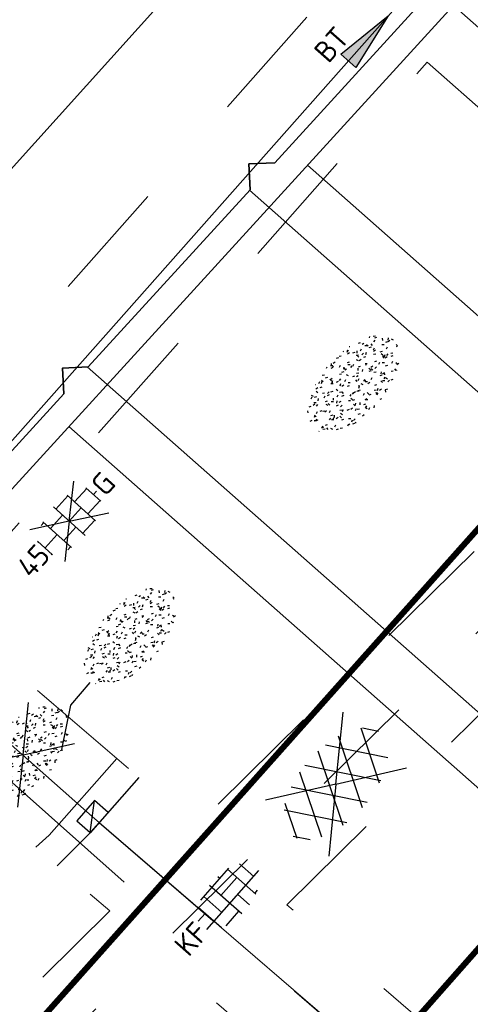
# Model space of a CAD drawing. Header units: metres. Extents: x 113080 to 114329, y 482672 to 483852.
# Tile 23 of 55: x 113651.9 to 113659.4, y 483316.3 to 483332.72. Entities that reach past the tile are written whole.
import ezdxf
from ezdxf.enums import TextEntityAlignment as Align

# ---------------------------------------------------------------- set-up
doc = ezdxf.new("R2010")
doc.units = ezdxf.units.M
for name, pattern in [('RI-GWA', [18.45, 6, -1.8, 1.75, -1.8, 1.75, -1.8, 1.75, -1.8]), ('RI-HWA_KOLKAANSLUITING', [4.3, 2.5, -1.8]), ('VH-LEICON-V', [27, 15, -2, 1, -2, 2, -2, 1, -2]), ('VW-1-1_STREEP', [2, 1, -1]), ('XX-HIDDEN', [4, 2, -2])]:
    doc.linetypes.add(name, pattern=pattern)
for name, color, linetype, lineweight in [('B-WE-GR-GRAS-S', 252, 'Continuous', 25), ('B-WE-RI-HWA_KOLK-S', 252, 'Continuous', 25), ('B-WE-VW-MARKERING_LANGS_STREEP_11_010-G', 252, 'VW-1-1_STREEP', 13), ('N-WE-GR-GRAS-S', 60, 'Continuous', 25), ('N-WE-KW-KUNSTWERK_BRUG-G', 7, 'Continuous', 35), ('N-WE-VH-KANTOPSLUITING_VOORKANTBAND-G', 50, 'Continuous', 25), ('N-WE-VH-VERHARDING_BETONSTRAATSTEEN-S', 210, 'Continuous', 25), ('N-WE-VH-VERHARDING_TEGEL-S', 50, 'Continuous', 25), ('N-WE-VW-MARKERING_LANGS_STREEP_11_010-G', 7, 'VW-1-1_STREEP', 13), ('V-WE-GR-GRAS-S', 7, 'Continuous', 25), ('V-WE-VH-KANTOPSLUITING_LEICONBLOK-G', 130, 'VH-LEICON-V', 18), ('V-WE-VH-MATERIAALGRENS-G', 7, 'XX-HIDDEN', 18), ('V-WE-VH-VERHARDING_ASFALT-S', 7, 'Continuous', 25), ('V-WE-VH-VERHARDING_TEGEL-S', 10, 'Continuous', 25), ('V-WE-VW-MARKERING_LANGS_STREEP_11_010-G', 7, 'VW-1-1_STREEP-V', 13), ('X-XX-AL-WERKGRENS-G', 7, 'XX-WERKGRENS', 25)]:
    doc.layers.add(name, color=color, linetype=linetype, lineweight=lineweight)
for name, color, linetype, lineweight, true_color in [('N-WE-RI-GWA_TRANSPORTLEIDING-G', 30, 'RI-GWA', 35, 0xff7f00), ('N-WE-RI-HWA_KOLKAANSLUITING-G', 150, 'RI-HWA_KOLKAANSLUITING', 25, 0x007fff), ('V-WE-RI-GWA_STROOMRICHTING-S', 30, 'Continuous', 25, 0xff7f00), ('V-WE-RI-GWA_TRANSPORTLEIDING-G', 30, 'RI-GWA-V', 35, 0xff7f00), ('V-WE-RI-HWA_KOLKAANSLUITING-G', 150, 'RI-HWA_KOLKAANSLUITING-V', 18, 0x007fff)]:
    doc.layers.add(name, color=color, linetype=linetype, lineweight=lineweight, true_color=true_color)
doc.styles.add('NLCS-ISO', font='NLCS-ISO.ttf')
doc.linetypes.add('RI-GWA-V', pattern='A,3,[24,NLCS.SHX,S=1,R=0,X=0,Y=0],3,-3', length=9)
doc.linetypes.add('RI-HWA_KOLKAANSLUITING-V', pattern='A,1.25,[24,NLCS.SHX,S=0.5,R=0,X=0,Y=0],1.25,-1.8,1.8,-1.8,1.8,-1.8,1.8,-1.8', length=15.1)
doc.linetypes.add('VW-1-1_STREEP-V', pattern='A,1,-1,1,-1,0.5,[24,NLCS.SHX,S=0.5,R=0,X=0,Y=0],0.5,-1', length=6)
doc.linetypes.add('XX-WERKGRENS', pattern='A,0,[137,NLCS.SHX,S=0.5,R=0,X=0,Y=0],-30', length=30)

# ---------------------------------------------------------------- blocks, each defined once
blk = doc.blocks.new('*U133')
at = {"ltscale": 0.1}
blk.add_hatch(color=256, dxfattribs=at).paths.add_polyline_path([(2.5, 0), (-2.5, -0.833), (-2.5, 0.833)])
at = {"ltscale": 0.1, "flags": 128}
blk.add_lwpolyline([(2.5, 0), (-2.5, -0.833), (-2.5, 0.833)], close=True, dxfattribs=at)
at = {"ltscale": 0.1, "style": 'NLCS-ISO'}
for tag, p in [('MAT', (-1, 0.5)), ('BOBL', (-94.624, 0))]:
    blk.add_attdef(tag, text='', height=1.8, dxfattribs=at).set_placement(p, align=Align.BOTTOM_RIGHT)
for tag, p in [('DIA', (1, 0.5)), ('BOBR', (89.5, -3.24))]:
    blk.add_attdef(tag, text='', height=1.8, dxfattribs=at).set_placement(p, align=Align.BOTTOM_LEFT)
blk.add_attdef('JVA', text='', height=1.8, dxfattribs=at).set_placement((0, -1), align=Align.TOP_CENTER)
blk = doc.blocks.new('B-SRI-KOLK_TROTTOIR-SO')
blk.add_line((-1.125, 0), (1.125, 1.5))
at = {"flags": 128}
blk.add_lwpolyline([(-1.125, 0), (1.125, 0), (1.125, 1.5), (-1.125, 1.5)], close=True, dxfattribs=at)
blk = doc.blocks.new('V-SVH-ASFALT-SO')
for q in [(-4.895, 3.524), (4.895, 3.524), (-4.895, -3.524), (4.895, -3.524)]:
    blk.add_line((0, 0), q)
at = {"ltscale": 0.1}
for p, q in [((-4.1, -2.049), (-1.243, 2.9)), ((0.564, -2.958), (-2.659, 2.624)), ((-2.19, -2.741), (1.077, 2.919)), ((2.677, -2.619), (-0.543, 2.959)), ((-0.015, -2.973), (3.131, 2.476)), ((4.511, -1.795), (1.853, 2.809)), ((-5.554, -0.567), (-4.018, 2.093)), ((-1.829, -2.813), (-4.496, 1.805)), ((2.466, -2.676), (4.88, 1.505)), ((5.638, 0.254), (4.956, 1.435)), ((-4.91, -1.477), (-5.645, -0.205))]:
    blk.add_line(p, q, dxfattribs=at)
at = {"style": 'NLCS-ISO'}
blk.add_attdef('KLEUR', text='', height=1.8, dxfattribs=at).set_placement((7.295, 0), align=Align.MIDDLE_LEFT)
at = {"style": 'NLCS-ISO', "flags": 1}
blk.add_attdef('FUNCTIE', text='', height=1.8, dxfattribs=at).set_placement((0.116, -3.585), align=Align.MIDDLE_CENTER)
blk = doc.blocks.new('SGR-GRAS_01-SO')
at = {"ltscale": 0.1}
for p, q in [((-0.212, 0.998), (-0.269, 1.031)), ((0.073, 0.993), (0.138, 1.031)), ((-1.448, 0.644), (-1.521, 0.664)), ((-1.302, 0.761), (-1.324, 0.774)), ((-1.284, 0.684), (-1.278, 0.759)), ((-1.154, 0.647), (-1.207, 0.7)), ((-0.939, 0.84), (-1.004, 0.878)), ((-0.892, 0.812), (-0.817, 0.812)), ((-0.873, 0.655), (-0.886, 0.729)), ((-0.73, 0.647), (-0.783, 0.7)), ((-0.689, 0.607), (-0.682, 0.682)), ((-0.576, 0.919), (-0.64, 0.957)), ((-0.562, 0.919), (-0.509, 0.972)), ((-0.427, 0.785), (-0.499, 0.804)), ((-0.425, 0.706), (-0.36, 0.743)), ((-0.305, 0.647), (-0.358, 0.7)), ((-0.317, 0.812), (-0.242, 0.812)), ((-0.316, 0.774), (-0.244, 0.793)), ((-0.278, 0.735), (-0.291, 0.809)), ((-0.078, 0.632), (-0.143, 0.669)), ((0.119, 0.647), (0.066, 0.7)), ((0.286, 0.711), (0.221, 0.748)), ((0.239, 0.923), (0.312, 0.942)), ((0.258, 0.812), (0.333, 0.812)), ((0.317, 0.814), (0.304, 0.888)), ((0.543, 0.647), (0.49, 0.7)), ((0.594, 0.925), (0.522, 0.945)), ((0.649, 0.79), (0.584, 0.827)), ((0.833, 0.812), (0.908, 0.812)), ((0.912, 0.894), (0.907, 0.925)), ((0.967, 0.647), (0.914, 0.7)), ((0.927, 0.764), (0.992, 0.802)), ((1.012, 0.869), (0.947, 0.906)), ((1.15, 0.777), (1.077, 0.796)), ((1.109, 0.767), (1.182, 0.787)), ((1.392, 0.647), (1.339, 0.7)), ((-1.53, 0.316), (-1.595, 0.353)), ((-1.469, 0.576), (-1.482, 0.65)), ((-1.427, 0.476), (-1.354, 0.496)), ((-1.167, 0.395), (-1.232, 0.432)), ((-0.968, 0.512), (-0.915, 0.565)), ((-0.893, 0.496), (-0.965, 0.515)), ((-0.923, 0.418), (-0.858, 0.456)), ((-0.871, 0.625), (-0.799, 0.644)), ((-0.804, 0.474), (-0.869, 0.511)), ((-0.557, 0.321), (-0.485, 0.34)), ((-0.441, 0.553), (-0.506, 0.59)), ((-0.337, 0.347), (-0.41, 0.366)), ((-0.093, 0.53), (-0.087, 0.604)), ((-0.002, 0.47), (0.071, 0.489)), ((0.128, 0.636), (0.056, 0.656)), ((0.322, 0.565), (0.375, 0.618)), ((0.42, 0.344), (0.355, 0.382)), ((0.429, 0.477), (0.494, 0.514)), ((0.502, 0.452), (0.509, 0.527)), ((0.554, 0.619), (0.626, 0.638)), ((0.684, 0.487), (0.611, 0.507)), ((0.784, 0.423), (0.719, 0.461)), ((0.868, 0.315), (0.941, 0.334)), ((1.012, 0.328), (0.999, 0.402)), ((1.147, 0.502), (1.082, 0.54)), ((1.098, 0.375), (1.104, 0.45)), ((1.239, 0.338), (1.167, 0.358)), ((1.424, 0.463), (1.496, 0.483)), ((1.51, 0.581), (1.445, 0.619)), ((1.607, 0.407), (1.594, 0.481)), ((1.693, 0.298), (1.7, 0.373)), ((-1.964, -0.07), (-1.977, 0.004)), ((-1.93, 0.188), (-1.925, 0.244)), ((-1.893, 0.237), (-1.921, 0.253)), ((-1.668, 0.023), (-1.595, 0.043)), ((-1.596, 0.241), (-1.649, 0.294)), ((-1.517, 0.187), (-1.442, 0.187)), ((-1.358, 0.206), (-1.431, 0.226)), ((-1.421, 0.131), (-1.356, 0.168)), ((-1.369, 0.009), (-1.382, 0.083)), ((-1.375, 0.106), (-1.322, 0.159)), ((-1.334, 0.111), (-1.328, 0.186)), ((-1.172, 0.241), (-1.225, 0.294)), ((-1.112, 0.172), (-1.04, 0.192)), ((-1.032, 0.028), (-1.097, 0.066)), ((-0.942, 0.187), (-0.867, 0.187)), ((-0.803, 0.057), (-0.875, 0.077)), ((-0.747, 0.241), (-0.8, 0.294)), ((-0.773, 0.089), (-0.786, 0.163)), ((-0.739, 0.034), (-0.732, 0.109)), ((-0.669, 0.107), (-0.734, 0.145)), ((-0.323, 0.241), (-0.376, 0.294)), ((-0.306, 0.186), (-0.371, 0.224)), ((-0.367, 0.187), (-0.292, 0.187)), ((-0.243, 0.017), (-0.17, 0.036)), ((-0.178, 0.169), (-0.191, 0.242)), ((-0.143, -0.043), (-0.137, 0.032)), ((-0.085, 0.159), (-0.032, 0.212)), ((-0.069, 0.189), (-0.004, 0.227)), ((0.057, 0.265), (-0.008, 0.303)), ((0.101, 0.241), (0.048, 0.294)), ((0.218, 0.198), (0.146, 0.217)), ((0.208, 0.187), (0.283, 0.187)), ((0.313, 0.166), (0.385, 0.185)), ((0.417, 0.248), (0.404, 0.322)), ((0.526, 0.241), (0.472, 0.294)), ((0.555, -0.022), (0.49, 0.015)), ((0.774, 0.049), (0.701, 0.069)), ((0.783, 0.187), (0.858, 0.187)), ((0.918, 0.057), (0.853, 0.094)), ((0.95, 0.241), (0.897, 0.294)), ((1.183, 0.011), (1.255, 0.03)), ((1.206, 0.212), (1.259, 0.265)), ((1.282, 0.136), (1.217, 0.173)), ((1.283, 0.248), (1.348, 0.286)), ((1.374, 0.241), (1.321, 0.294)), ((1.358, 0.187), (1.433, 0.187)), ((1.645, 0.215), (1.58, 0.252)), ((1.795, 0.19), (1.722, 0.209)), ((1.738, 0.159), (1.81, 0.179)), ((1.798, 0.241), (1.745, 0.294)), ((1.933, 0.187), (1.948, 0.187)), ((-1.918, -0.157), (-1.854, -0.119)), ((-1.824, -0.083), (-1.897, -0.064)), ((-1.759, -0.13), (-1.823, -0.092)), ((-1.782, -0.301), (-1.729, -0.248)), ((-1.613, -0.166), (-1.667, -0.113)), ((-1.395, -0.051), (-1.46, -0.013)), ((-1.353, -0.281), (-1.281, -0.261)), ((-1.269, -0.232), (-1.341, -0.212)), ((-1.189, -0.166), (-1.242, -0.113)), ((-0.897, -0.338), (-0.962, -0.301)), ((-0.765, -0.166), (-0.818, -0.113)), ((-0.798, -0.132), (-0.726, -0.112)), ((-0.534, -0.259), (-0.599, -0.222)), ((-0.567, -0.098), (-0.502, -0.061)), ((-0.491, -0.248), (-0.438, -0.195)), ((-0.341, -0.166), (-0.394, -0.113)), ((-0.248, -0.091), (-0.32, -0.072)), ((-0.171, -0.18), (-0.236, -0.143)), ((-0.078, -0.398), (-0.091, -0.324)), ((0.084, -0.166), (0.031, -0.113)), ((0.072, -0.287), (0.144, -0.268)), ((0.192, -0.101), (0.127, -0.064)), ((0.308, -0.24), (0.235, -0.221)), ((0.287, -0.327), (0.352, -0.289)), ((0.452, -0.12), (0.459, -0.046)), ((0.508, -0.166), (0.455, -0.113)), ((0.517, -0.318), (0.504, -0.244)), ((0.627, -0.138), (0.7, -0.119)), ((0.785, -0.039), (0.85, -0.002)), ((0.799, -0.195), (0.852, -0.142)), ((0.932, -0.166), (0.879, -0.113)), ((1.053, -0.31), (0.988, -0.272)), ((1.048, -0.198), (1.054, -0.123)), ((1.112, -0.239), (1.099, -0.165)), ((1.329, -0.1), (1.256, -0.08)), ((1.356, -0.166), (1.303, -0.113)), ((1.416, -0.231), (1.351, -0.193)), ((1.497, -0.293), (1.569, -0.274)), ((1.639, -0.268), (1.704, -0.231)), ((1.643, -0.275), (1.65, -0.2)), ((1.707, -0.159), (1.694, -0.085)), ((1.779, -0.152), (1.715, -0.114)), ((1.781, -0.166), (1.728, -0.113)), ((1.884, -0.248), (1.812, -0.229)), ((-1.624, -0.496), (-1.689, -0.459)), ((-1.631, -0.572), (-1.684, -0.519)), ((-1.567, -0.438), (-1.492, -0.438)), ((-1.535, -0.657), (-1.498, -0.636)), ((-1.385, -0.462), (-1.378, -0.387)), ((-1.261, -0.417), (-1.326, -0.38)), ((-1.269, -0.557), (-1.282, -0.483)), ((-1.207, -0.572), (-1.26, -0.519)), ((-1.179, -0.67), (-1.252, -0.651)), ((-1.065, -0.386), (-1, -0.348)), ((-1.039, -0.585), (-0.967, -0.565)), ((-0.992, -0.438), (-0.917, -0.438)), ((-0.898, -0.654), (-0.845, -0.601)), ((-0.783, -0.572), (-0.836, -0.519)), ((-0.789, -0.539), (-0.782, -0.464)), ((-0.713, -0.381), (-0.786, -0.361)), ((-0.674, -0.477), (-0.687, -0.403)), ((-0.484, -0.436), (-0.411, -0.416)), ((-0.399, -0.626), (-0.464, -0.588)), ((-0.417, -0.438), (-0.342, -0.438)), ((-0.358, -0.572), (-0.411, -0.519)), ((-0.158, -0.529), (-0.23, -0.51)), ((-0.211, -0.614), (-0.146, -0.577)), ((-0.193, -0.616), (-0.187, -0.541)), ((-0.036, -0.547), (-0.101, -0.509)), ((0.066, -0.572), (0.013, -0.519)), ((0.158, -0.438), (0.233, -0.438)), ((0.327, -0.468), (0.262, -0.43)), ((0.386, -0.591), (0.459, -0.572)), ((0.393, -0.601), (0.446, -0.548)), ((0.402, -0.693), (0.409, -0.618)), ((0.49, -0.572), (0.437, -0.519)), ((0.69, -0.389), (0.625, -0.351)), ((0.733, -0.438), (0.808, -0.438)), ((0.863, -0.389), (0.791, -0.37)), ((0.914, -0.572), (0.861, -0.519)), ((0.942, -0.442), (1.014, -0.423)), ((1.188, -0.676), (1.123, -0.639)), ((1.141, -0.556), (1.206, -0.518)), ((1.339, -0.572), (1.286, -0.519)), ((1.308, -0.438), (1.383, -0.438)), ((1.419, -0.538), (1.346, -0.518)), ((1.551, -0.597), (1.486, -0.56)), ((1.684, -0.547), (1.736, -0.495)), ((1.713, -0.522), (1.71, -0.519)), ((-1.126, -0.784), (-1.191, -0.746)), ((-0.836, -0.943), (-0.853, -0.926)), ((-0.763, -0.705), (-0.828, -0.667)), ((-0.725, -0.889), (-0.652, -0.869)), ((-0.709, -0.902), (-0.644, -0.864)), ((-0.624, -0.819), (-0.696, -0.799)), ((-0.582, -0.994), (-0.587, -0.97)), ((-0.376, -0.979), (-0.429, -0.926)), ((-0.265, -0.992), (-0.33, -0.955)), ((-0.169, -0.74), (-0.097, -0.72)), ((-0.068, -0.968), (-0.141, -0.948)), ((-0.014, -1.008), (0.039, -0.955)), ((0.048, -0.979), (-0.005, -0.926)), ((0.021, -0.964), (0.008, -0.89)), ((0.099, -0.913), (0.034, -0.876)), ((0.397, -0.678), (0.325, -0.659)), ((0.462, -0.834), (0.397, -0.797)), ((0.472, -0.979), (0.419, -0.926)), ((0.617, -0.884), (0.604, -0.81)), ((0.643, -0.843), (0.708, -0.806)), ((0.701, -0.895), (0.773, -0.876)), ((0.825, -0.755), (0.76, -0.718)), ((0.856, -0.938), (0.844, -0.926)), ((0.953, -0.827), (0.88, -0.808)), ((0.998, -0.77), (1.004, -0.696)), ((1.212, -0.805), (1.199, -0.731)), ((1.256, -0.746), (1.328, -0.727)), ((0.172, -1.037), (0.218, -1.024))]:
    blk.add_line(p, q, dxfattribs=at)
at = {"ltscale": 0.1, "style": 'NLCS-ISO'}
blk.add_attdef('TYPE', text='', height=0.5, dxfattribs=at).set_placement((3.471, -0.016), align=Align.MIDDLE_CENTER)
blk = doc.blocks.new('V-SGR-GRAS_01-SO')
at = {"ltscale": 0.1}
for p, q in [((0, 0), (-1.427, 1.027)), ((-0.212, 0.998), (-0.269, 1.031)), ((0, 0), (1.427, 1.027)), ((0.073, 0.993), (0.138, 1.031)), ((-1.448, 0.644), (-1.521, 0.664)), ((-1.302, 0.761), (-1.324, 0.774)), ((-1.284, 0.684), (-1.278, 0.759)), ((-1.154, 0.647), (-1.207, 0.7)), ((-0.939, 0.84), (-1.004, 0.878)), ((-0.892, 0.812), (-0.817, 0.812)), ((-0.873, 0.655), (-0.886, 0.729)), ((-0.73, 0.647), (-0.783, 0.7)), ((-0.689, 0.607), (-0.682, 0.682)), ((-0.576, 0.919), (-0.64, 0.957)), ((-0.562, 0.919), (-0.509, 0.972)), ((-0.427, 0.785), (-0.499, 0.804)), ((-0.425, 0.706), (-0.36, 0.743)), ((-0.305, 0.647), (-0.358, 0.7)), ((-0.317, 0.812), (-0.242, 0.812)), ((-0.316, 0.774), (-0.244, 0.793)), ((-0.278, 0.735), (-0.291, 0.809)), ((-0.078, 0.632), (-0.143, 0.669)), ((0.119, 0.647), (0.066, 0.7)), ((0.286, 0.711), (0.221, 0.748)), ((0.239, 0.923), (0.312, 0.942)), ((0.258, 0.812), (0.333, 0.812)), ((0.317, 0.814), (0.304, 0.888)), ((0.543, 0.647), (0.49, 0.7)), ((0.594, 0.925), (0.522, 0.945)), ((0.649, 0.79), (0.584, 0.827)), ((0.833, 0.812), (0.908, 0.812)), ((0.912, 0.894), (0.907, 0.925)), ((0.967, 0.647), (0.914, 0.7)), ((0.927, 0.764), (0.992, 0.802)), ((1.012, 0.869), (0.947, 0.906)), ((1.15, 0.777), (1.077, 0.796)), ((1.109, 0.767), (1.182, 0.787)), ((1.392, 0.647), (1.339, 0.7)), ((-1.53, 0.316), (-1.595, 0.353)), ((-1.469, 0.576), (-1.482, 0.65)), ((-1.427, 0.476), (-1.354, 0.496)), ((-1.167, 0.395), (-1.232, 0.432)), ((-0.968, 0.512), (-0.915, 0.565)), ((-0.893, 0.496), (-0.965, 0.515)), ((-0.923, 0.418), (-0.858, 0.456)), ((-0.871, 0.625), (-0.799, 0.644)), ((-0.804, 0.474), (-0.869, 0.511)), ((-0.557, 0.321), (-0.485, 0.34)), ((-0.441, 0.553), (-0.506, 0.59)), ((-0.337, 0.347), (-0.41, 0.366)), ((-0.093, 0.53), (-0.087, 0.604)), ((-0.002, 0.47), (0.071, 0.489)), ((0.128, 0.636), (0.056, 0.656)), ((0.322, 0.565), (0.375, 0.618)), ((0.42, 0.344), (0.355, 0.382)), ((0.429, 0.477), (0.494, 0.514)), ((0.502, 0.452), (0.509, 0.527)), ((0.554, 0.619), (0.626, 0.638)), ((0.684, 0.487), (0.611, 0.507)), ((0.784, 0.423), (0.719, 0.461)), ((0.868, 0.315), (0.941, 0.334)), ((1.012, 0.328), (0.999, 0.402)), ((1.147, 0.502), (1.082, 0.54)), ((1.098, 0.375), (1.104, 0.45)), ((1.239, 0.338), (1.167, 0.358)), ((1.424, 0.463), (1.496, 0.483)), ((1.51, 0.581), (1.445, 0.619)), ((1.607, 0.407), (1.594, 0.481)), ((1.693, 0.298), (1.7, 0.373)), ((-1.964, -0.07), (-1.977, 0.004)), ((-1.93, 0.188), (-1.925, 0.244)), ((-1.893, 0.237), (-1.921, 0.253)), ((-1.668, 0.023), (-1.595, 0.043)), ((-1.596, 0.241), (-1.649, 0.294)), ((-1.517, 0.187), (-1.442, 0.187)), ((-1.358, 0.206), (-1.431, 0.226)), ((0, 0), (-1.427, -1.027)), ((-1.421, 0.131), (-1.356, 0.168)), ((-1.369, 0.009), (-1.382, 0.083)), ((-1.375, 0.106), (-1.322, 0.159)), ((-1.334, 0.111), (-1.328, 0.186)), ((-1.172, 0.241), (-1.225, 0.294)), ((-1.112, 0.172), (-1.04, 0.192)), ((-1.032, 0.028), (-1.097, 0.066)), ((-0.942, 0.187), (-0.867, 0.187)), ((-0.803, 0.057), (-0.875, 0.077)), ((-0.747, 0.241), (-0.8, 0.294)), ((-0.773, 0.089), (-0.786, 0.163)), ((-0.739, 0.034), (-0.732, 0.109)), ((-0.669, 0.107), (-0.734, 0.145)), ((-0.323, 0.241), (-0.376, 0.294)), ((-0.306, 0.186), (-0.371, 0.224)), ((-0.367, 0.187), (-0.292, 0.187)), ((-0.243, 0.017), (-0.17, 0.036)), ((-0.178, 0.169), (-0.191, 0.242)), ((-0.143, -0.043), (-0.137, 0.032)), ((-0.085, 0.159), (-0.032, 0.212)), ((-0.069, 0.189), (-0.004, 0.227)), ((0.057, 0.265), (-0.008, 0.303)), ((0, 0), (1.427, -1.027)), ((0.101, 0.241), (0.048, 0.294)), ((0.218, 0.198), (0.146, 0.217)), ((0.208, 0.187), (0.283, 0.187)), ((0.313, 0.166), (0.385, 0.185)), ((0.417, 0.248), (0.404, 0.322)), ((0.526, 0.241), (0.472, 0.294)), ((0.555, -0.022), (0.49, 0.015)), ((0.774, 0.049), (0.701, 0.069)), ((0.783, 0.187), (0.858, 0.187)), ((0.918, 0.057), (0.853, 0.094)), ((0.95, 0.241), (0.897, 0.294)), ((1.183, 0.011), (1.255, 0.03)), ((1.206, 0.212), (1.259, 0.265)), ((1.282, 0.136), (1.217, 0.173)), ((1.283, 0.248), (1.348, 0.286)), ((1.374, 0.241), (1.321, 0.294)), ((1.358, 0.187), (1.433, 0.187)), ((1.645, 0.215), (1.58, 0.252)), ((1.795, 0.19), (1.722, 0.209)), ((1.738, 0.159), (1.81, 0.179)), ((1.798, 0.241), (1.745, 0.294)), ((1.933, 0.187), (1.948, 0.187)), ((-1.918, -0.157), (-1.854, -0.119)), ((-1.824, -0.083), (-1.897, -0.064)), ((-1.759, -0.13), (-1.823, -0.092)), ((-1.782, -0.301), (-1.729, -0.248)), ((-1.613, -0.166), (-1.667, -0.113)), ((-1.395, -0.051), (-1.46, -0.013)), ((-1.353, -0.281), (-1.281, -0.261)), ((-1.269, -0.232), (-1.341, -0.212)), ((-1.189, -0.166), (-1.242, -0.113)), ((-0.897, -0.338), (-0.962, -0.301)), ((-0.765, -0.166), (-0.818, -0.113)), ((-0.798, -0.132), (-0.726, -0.112)), ((-0.534, -0.259), (-0.599, -0.222)), ((-0.567, -0.098), (-0.502, -0.061)), ((-0.491, -0.248), (-0.438, -0.195)), ((-0.341, -0.166), (-0.394, -0.113)), ((-0.248, -0.091), (-0.32, -0.072)), ((-0.171, -0.18), (-0.236, -0.143)), ((-0.078, -0.398), (-0.091, -0.324)), ((0.084, -0.166), (0.031, -0.113)), ((0.072, -0.287), (0.144, -0.268)), ((0.192, -0.101), (0.127, -0.064)), ((0.308, -0.24), (0.235, -0.221)), ((0.287, -0.327), (0.352, -0.289)), ((0.452, -0.12), (0.459, -0.046)), ((0.508, -0.166), (0.455, -0.113)), ((0.517, -0.318), (0.504, -0.244)), ((0.627, -0.138), (0.7, -0.119)), ((0.785, -0.039), (0.85, -0.002)), ((0.799, -0.195), (0.852, -0.142)), ((0.932, -0.166), (0.879, -0.113)), ((1.053, -0.31), (0.988, -0.272)), ((1.048, -0.198), (1.054, -0.123)), ((1.112, -0.239), (1.099, -0.165)), ((1.329, -0.1), (1.256, -0.08)), ((1.356, -0.166), (1.303, -0.113)), ((1.416, -0.231), (1.351, -0.193)), ((1.497, -0.293), (1.569, -0.274)), ((1.639, -0.268), (1.704, -0.231)), ((1.643, -0.275), (1.65, -0.2)), ((1.707, -0.159), (1.694, -0.085)), ((1.779, -0.152), (1.715, -0.114)), ((1.781, -0.166), (1.728, -0.113)), ((1.884, -0.248), (1.812, -0.229)), ((-1.624, -0.496), (-1.689, -0.459)), ((-1.631, -0.572), (-1.684, -0.519)), ((-1.567, -0.438), (-1.492, -0.438)), ((-1.535, -0.657), (-1.498, -0.636)), ((-1.385, -0.462), (-1.378, -0.387)), ((-1.261, -0.417), (-1.326, -0.38)), ((-1.269, -0.557), (-1.282, -0.483)), ((-1.207, -0.572), (-1.26, -0.519)), ((-1.179, -0.67), (-1.252, -0.651)), ((-1.065, -0.386), (-1, -0.348)), ((-1.039, -0.585), (-0.967, -0.565)), ((-0.992, -0.438), (-0.917, -0.438)), ((-0.898, -0.654), (-0.845, -0.601)), ((-0.783, -0.572), (-0.836, -0.519)), ((-0.789, -0.539), (-0.782, -0.464)), ((-0.713, -0.381), (-0.786, -0.361)), ((-0.674, -0.477), (-0.687, -0.403)), ((-0.484, -0.436), (-0.411, -0.416)), ((-0.399, -0.626), (-0.464, -0.588)), ((-0.417, -0.438), (-0.342, -0.438)), ((-0.358, -0.572), (-0.411, -0.519)), ((-0.158, -0.529), (-0.23, -0.51)), ((-0.211, -0.614), (-0.146, -0.577)), ((-0.193, -0.616), (-0.187, -0.541)), ((-0.036, -0.547), (-0.101, -0.509)), ((0.066, -0.572), (0.013, -0.519)), ((0.158, -0.438), (0.233, -0.438)), ((0.327, -0.468), (0.262, -0.43)), ((0.386, -0.591), (0.459, -0.572)), ((0.393, -0.601), (0.446, -0.548)), ((0.402, -0.693), (0.409, -0.618)), ((0.49, -0.572), (0.437, -0.519)), ((0.69, -0.389), (0.625, -0.351)), ((0.733, -0.438), (0.808, -0.438)), ((0.863, -0.389), (0.791, -0.37)), ((0.914, -0.572), (0.861, -0.519)), ((0.942, -0.442), (1.014, -0.423)), ((1.188, -0.676), (1.123, -0.639)), ((1.141, -0.556), (1.206, -0.518)), ((1.339, -0.572), (1.286, -0.519)), ((1.308, -0.438), (1.383, -0.438)), ((1.419, -0.538), (1.346, -0.518)), ((1.551, -0.597), (1.486, -0.56)), ((1.684, -0.547), (1.736, -0.495)), ((1.713, -0.522), (1.71, -0.519)), ((-1.126, -0.784), (-1.191, -0.746)), ((-0.836, -0.943), (-0.853, -0.926)), ((-0.763, -0.705), (-0.828, -0.667)), ((-0.725, -0.889), (-0.652, -0.869)), ((-0.709, -0.902), (-0.644, -0.864)), ((-0.624, -0.819), (-0.696, -0.799)), ((-0.582, -0.994), (-0.587, -0.97)), ((-0.376, -0.979), (-0.429, -0.926)), ((-0.265, -0.992), (-0.33, -0.955)), ((-0.169, -0.74), (-0.097, -0.72)), ((-0.068, -0.968), (-0.141, -0.948)), ((-0.014, -1.008), (0.039, -0.955)), ((0.048, -0.979), (-0.005, -0.926)), ((0.021, -0.964), (0.008, -0.89)), ((0.099, -0.913), (0.034, -0.876)), ((0.397, -0.678), (0.325, -0.659)), ((0.462, -0.834), (0.397, -0.797)), ((0.472, -0.979), (0.419, -0.926)), ((0.617, -0.884), (0.604, -0.81)), ((0.643, -0.843), (0.708, -0.806)), ((0.701, -0.895), (0.773, -0.876)), ((0.825, -0.755), (0.76, -0.718)), ((0.856, -0.938), (0.844, -0.926)), ((0.953, -0.827), (0.88, -0.808)), ((0.998, -0.77), (1.004, -0.696)), ((1.212, -0.805), (1.199, -0.731)), ((1.256, -0.746), (1.328, -0.727)), ((0.172, -1.037), (0.218, -1.024))]:
    blk.add_line(p, q, dxfattribs=at)
at = {"ltscale": 0.1, "style": 'NLCS-ISO'}
blk.add_attdef('TYPE', text='', height=0.5, dxfattribs=at).set_placement((3.471, -0.016), align=Align.MIDDLE_CENTER)
blk = doc.blocks.new('SVH-BSS_KEIFORMAAT_BLOK_02_KL-SO')
for p, q in [((-0.372, -1.789), (-0.372, 1.789)), ((0.628, 1.536), (0.628, 1.769)), ((-2.372, -1.288), (-2.372, 1.288)), ((-1.771, 1.536), (1.771, 1.536)), ((-1.372, -0.464), (-1.372, 1.536)), ((1.628, -1.579), (1.628, 1.579)), ((2.628, -0.464), (2.628, 1.139)), ((-3.241, 0.536), (-2.372, 0.536)), ((-0.372, 0.536), (1.628, 0.536)), ((-3.28, -0.464), (3.28, -0.464)), ((0.628, -1.769), (0.628, -0.464)), ((-1.974, -1.464), (-0.372, -1.464)), ((1.628, -1.464), (1.974, -1.464))]:
    blk.add_line(p, q)
at = {"style": 'NLCS-ISO'}
blk.add_attdef('FORMAAT', text='', height=1.8, dxfattribs=at).set_placement((-3.395, 0), align=Align.MIDDLE_RIGHT)
blk.add_attdef('KLEUR', text='', height=1.8, dxfattribs=at).set_placement((3.395, 0), align=Align.MIDDLE_LEFT)
at = {"style": 'NLCS-ISO', "flags": 1}
blk.add_attdef('FUNCTIE', text='', height=1.8, dxfattribs=at).set_placement((0.116, -3.585), align=Align.MIDDLE_CENTER)
blk = doc.blocks.new('SVH-TEGEL_300X300_DUN_HALFST_KL-SO')
for p, q in [((0, -1.784), (0, 1.784)), ((-3, -0.835), (-3, 0.835)), ((-1.837, 1.5), (-1.5, 1.5)), ((-1.5, -1.6), (-1.5, 1.6)), ((0, 1.5), (1.5, 1.5)), ((1.5, -1.6), (1.5, 1.6)), ((3, -0.835), (3, 0.835)), ((-3.08, 0.75), (-3, 0.75)), ((-3, 0), (-1.5, 0)), ((-1.5, 0.75), (0, 0.75)), ((0, 0), (1.5, 0)), ((1.5, 0.75), (3, 0.75)), ((3, 0), (3.395, 0)), ((-3.08, -0.75), (-3, -0.75)), ((-1.5, -0.75), (0, -0.75)), ((1.5, -0.75), (3, -0.75)), ((-1.837, -1.5), (-1.5, -1.5)), ((0, -1.5), (1.5, -1.5))]:
    blk.add_line(p, q)
at = {"style": 'NLCS-ISO'}
blk.add_attdef('FORMAAT', text='', height=1.8, dxfattribs=at).set_placement((-3.18, 0), align=Align.MIDDLE_RIGHT)
blk.add_attdef('KLEUR', text='', height=1.8, dxfattribs=at).set_placement((3.495, 0), align=Align.MIDDLE_LEFT)
at = {"style": 'NLCS-ISO', "flags": 1}
blk.add_attdef('FUNCTIE', text='', height=1.8, dxfattribs=at).set_placement((0.116, -3.585), align=Align.MIDDLE_CENTER)
blk = doc.blocks.new('V-SVH-TEGEL_300X300_DUN_HALFST_KL-SO')
at = {"ltscale": 0.1}
for q in [(-2.727, 1.963), (2.727, 1.963), (-2.746, -1.977), (2.746, -1.977)]:
    blk.add_line((0, 0), q, dxfattribs=at)
for p, q in [((0, -1.784), (0, 1.784)), ((-3, -0.835), (-3, 0.835)), ((-1.837, 1.5), (-1.5, 1.5)), ((-1.5, -1.6), (-1.5, 1.6)), ((0, 1.5), (1.5, 1.5)), ((1.5, -1.6), (1.5, 1.6)), ((3, -0.835), (3, 0.835)), ((-3.08, 0.75), (-3, 0.75)), ((-3, 0), (-1.5, 0)), ((-1.5, 0.75), (0, 0.75)), ((0, 0), (1.5, 0)), ((1.5, 0.75), (3, 0.75)), ((3, 0), (3.395, 0)), ((-3.08, -0.75), (-3, -0.75)), ((-1.5, -0.75), (0, -0.75)), ((1.5, -0.75), (3, -0.75)), ((-1.837, -1.5), (-1.5, -1.5)), ((0, -1.5), (1.5, -1.5))]:
    blk.add_line(p, q)
at = {"style": 'NLCS-ISO'}
blk.add_attdef('FORMAAT', text='', height=1.8, dxfattribs=at).set_placement((-3.18, 0), align=Align.MIDDLE_RIGHT)
blk.add_attdef('KLEUR', text='', height=1.8, dxfattribs=at).set_placement((3.495, 0), align=Align.MIDDLE_LEFT)
at = {"style": 'NLCS-ISO', "flags": 1}
blk.add_attdef('FUNCTIE', text='', height=1.8, dxfattribs=at).set_placement((0.116, -3.585), align=Align.MIDDLE_CENTER)

msp = doc.modelspace()

# ---------------------------------------------------------------- linework, layer by layer
at = {"layer": 'B-WE-VW-MARKERING_LANGS_STREEP_11_010-G', "ltscale": 5, "const_width": 0.1, "flags": 128}
for points in [[(113657.227, 483321.638), (113663.049, 483328.178)], [(113666.534, 483325.163), (113658.524, 483316.076)]]:
    msp.add_lwpolyline(points, dxfattribs=at)
at = {"layer": 'N-WE-GR-GRAS-S', "flags": 128}
msp.add_lwpolyline([(113653.065, 483321.665), (113652.741, 483321.285), (113652.592, 483320.546)], dxfattribs=at)
at = {"layer": 'N-WE-KW-KUNSTWERK_BRUG-G', "flags": 128}
msp.add_lwpolyline([(113652.631, 483326.481), (113649.934, 483323.523), (113650.252, 483323.234), (113662.021, 483336.139), (113661.703, 483336.429), (113656.146, 483330.335), (113655.716, 483330.315), (113655.736, 483329.886), (113653.04, 483326.93), (113652.611, 483326.91)], close=True, dxfattribs=at)
for points in [[(113669.791, 483318.71), (113656.69, 483330.294)], [(113669.485, 483317.713), (113655.728, 483329.876)], [(113666.841, 483314.711), (113653.022, 483326.929)], [(113665.891, 483314.283), (113652.714, 483325.934)]]:
    msp.add_lwpolyline(points, dxfattribs=at)
at = {"layer": 'N-WE-RI-GWA_TRANSPORTLEIDING-G', "flags": 128}
msp.add_lwpolyline([(113648.9, 483312), (113677.69, 483340.46)], dxfattribs=at)
at = {"layer": 'N-WE-RI-HWA_KOLKAANSLUITING-G', "flags": 128}
for points in [[(113648.557, 483322.856), (113654.515, 483317.551)], [(113653.221, 483319.329), (113654.873, 483317.905), (113658.968, 483314.373)]]:
    msp.add_lwpolyline(points, dxfattribs=at)
at = {"layer": 'N-WE-VH-KANTOPSLUITING_VOORKANTBAND-G', "flags": 128}
msp.add_lwpolyline([(113653.881, 483320.08), (113653.069, 483319.156), (113652.521, 483318.607)], dxfattribs=at)
at = {"layer": 'N-WE-VW-MARKERING_LANGS_STREEP_11_010-G', "ltscale": 5, "const_width": 0.1, "flags": 128}
msp.add_lwpolyline([(113647.952, 483311.219), (113653.641, 483317.609), (113657.227, 483321.638)], dxfattribs=at)
at = {"layer": 'V-WE-RI-GWA_TRANSPORTLEIDING-G', "flags": 128}
msp.add_lwpolyline([(113670.7, 483347.1), (113643.8, 483316.7)], dxfattribs=at)
at = {"layer": 'V-WE-RI-HWA_KOLKAANSLUITING-G', "flags": 128}
for points in [[(113668.308, 483324.949), (113662.474, 483329.998), (113658.6, 483333.426)], [(113658.975, 483314.367), (113653.105, 483319.429), (113649.241, 483322.849)]]:
    msp.add_lwpolyline(points, dxfattribs=at)
at = {"layer": 'V-WE-VH-KANTOPSLUITING_LEICONBLOK-G', "flags": 128}
msp.add_lwpolyline([(113653.515, 483320.397), (113652.386, 483319.119), (113652.168, 483318.917)], dxfattribs=at)
at = {"layer": 'V-WE-VH-MATERIAALGRENS-G', "flags": 128}
msp.add_lwpolyline([(113664.989, 483326.499), (113668.267, 483323.662), (113669.594, 483325.161), (113666.416, 483327.909), (113675.068, 483336.462), (113677.315, 483334.513), (113678.636, 483336.015), (113676.495, 483337.872), (113678.429, 483339.785), (113682.393, 483344.124), (113680.9, 483345.454), (113676.987, 483341.171), (113674.979, 483339.186), (113672.616, 483341.237), (113669.873, 483344.656), (113671.449, 483346.437), (113669.926, 483348.782), (113667.881, 483346.628), (113667.881, 483346.628), (113666.55, 483345.136), (113667.154, 483344.601), (113645.547, 483320.183), (113645.046, 483320.614), (113642.581, 483317.779), (113644.549, 483316.037), (113649.292, 483321.397), (113652.452, 483318.672), (113653.4, 483317.854), (113647.324, 483311.848), (113648.742, 483310.438), (113654.919, 483316.544), (113658.942, 483313.075), (113660.258, 483314.581), (113656.346, 483317.955), (113664.989, 483326.499)], dxfattribs=at)
msp.add_lwpolyline([(113658.686, 483332.014), (113661.815, 483329.245), (113663.472, 483327.811), (113654.827, 483319.265), (113653.758, 483320.186), (113650.617, 483322.895)], close=True, dxfattribs=at)
at = {"layer": 'V-WE-VW-MARKERING_LANGS_STREEP_11_010-G', "ltscale": 5, "const_width": 0.1, "flags": 128}
msp.add_lwpolyline([(113647.952, 483311.219), (113653.641, 483317.609), (113657.227, 483321.638)], dxfattribs=at)
at = {"layer": 'X-XX-AL-WERKGRENS-G', "ltscale": 0.2, "flags": 128}
msp.add_lwpolyline([(113673.167, 483354.022), (113691.379, 483337.872), (113657.896, 483300.678), (113639.685, 483316.827)], close=True, dxfattribs=at)

# ---------------------------------------------------------------- block references
at = {"layer": 'B-WE-GR-GRAS-S', "xscale": 0.4999999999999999, "yscale": 0.4999999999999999, "zscale": 0.2, "rotation": 228.2896731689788}
msp.add_blockref('SGR-GRAS_01-SO', (113657.458, 483326.644), dxfattribs=at)
at = {"layer": 'B-WE-RI-HWA_KOLK-S', "xscale": 0.2, "yscale": 0.2, "zscale": 0.2, "rotation": 48.6764335}
msp.add_blockref('B-SRI-KOLK_TROTTOIR-SO', (113653.221, 483319.329), dxfattribs=at)
at = {"layer": 'N-WE-GR-GRAS-S', "xscale": 0.4999999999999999, "yscale": 0.4999999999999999, "zscale": 0.2, "rotation": 228.2896731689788}
msp.add_blockref('SGR-GRAS_01-SO', (113653.737, 483322.434), dxfattribs=at)
at = {"layer": 'N-WE-VH-VERHARDING_BETONSTRAATSTEEN-S', "xscale": 0.2, "yscale": 0.2, "zscale": 0.2, "rotation": 48.55029675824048}
msp.add_blockref('SVH-BSS_KEIFORMAAT_BLOK_02_KL-SO', (113655.379, 483318.097), dxfattribs=at).add_auto_attribs({'FORMAAT': 'KF'})
at = {"layer": 'N-WE-VH-VERHARDING_TEGEL-S', "color": 140, "true_color": 0x00bfff, "xscale": 0.2, "yscale": 0.2, "zscale": 0.2, "rotation": 47.89730050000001}
msp.add_blockref('SVH-TEGEL_300X300_DUN_HALFST_KL-SO', (113652.722, 483324.354), dxfattribs=at).add_auto_attribs({'FORMAAT': '45', 'KLEUR': 'G'})
at = {"layer": 'V-WE-GR-GRAS-S', "xscale": 0.4999999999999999, "yscale": 0.4999999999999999, "zscale": 0.2, "rotation": 228.2896731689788}
msp.add_blockref('V-SGR-GRAS_01-SO', (113651.952, 483320.458), dxfattribs=at)
at = {"layer": 'V-WE-RI-GWA_STROOMRICHTING-S'}
ref = msp.add_blockref('*U133', (113657.702, 483332.411), dxfattribs=dict(at, xscale=0.2, yscale=0.2, zscale=0.2, rotation=48.49539939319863))
ref.add_attrib('MAT', 'BT', dxfattribs={"layer": '0', "ltscale": 0.1, "height": 0.36, "rotation": 48.4954, "style": 'NLCS-ISO'}).set_placement((113657.495, 483332.328), align=Align.BOTTOM_RIGHT)
at = {"layer": 'V-WE-VH-VERHARDING_ASFALT-S', "xscale": 0.2, "yscale": 0.2, "zscale": 0.2, "rotation": 48.63510418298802}
msp.add_blockref('V-SVH-ASFALT-SO', (113657.166, 483319.97), dxfattribs=at)
at = {"layer": 'V-WE-VH-VERHARDING_TEGEL-S', "color": 140, "true_color": 0x00bfff, "xscale": 0.2, "yscale": 0.2, "zscale": 0.2, "rotation": 47.89730049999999}
msp.add_blockref('V-SVH-TEGEL_300X300_DUN_HALFST_KL-SO', (113652.722, 483324.354), dxfattribs=at).add_auto_attribs({'FORMAAT': '45', 'KLEUR': 'G'})

doc.saveas('drawing.dxf')
